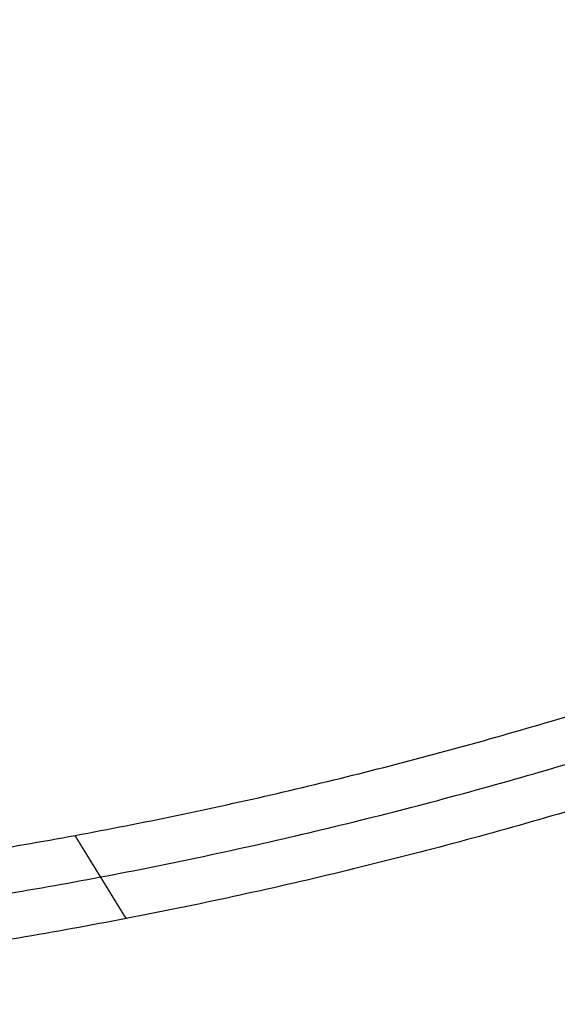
# Model space of a CAD drawing. Header units: millimetres. Extents: x 581 to 1437, y -333 to 1981.
# Tile 23 of 42: x 1045 to 1204, y 512 to 803. Entities that reach past the tile are written whole.
import ezdxf

# ---------------------------------------------------------------- set-up
doc = ezdxf.new("R2010")
doc.units = ezdxf.units.MM
doc.layers.add('Tabletop', color=7, linetype='Continuous', true_color=0xcc9900)

msp = doc.modelspace()

# ---------------------------------------------------------------- linework, layer by layer
at = {"layer": 'Tabletop'}
for points, weights in [([(1423.41, 765.14, -1370.29), (1429.95, 862.26, -1370.23), (1348.18, 915.17, -1370.35), (1341.02, 919.97, -1370.32), (1333.62, 924.38, -1370.28), (1156.76, 1028.44, -1370.28), (959.83, 1086.1, -1370.28)], [0.998908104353, 0.856300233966, 0.987509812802, 0.992965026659, 0.999683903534, 0.992231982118, 1]), ([(1409.92, 765.47, -1375.78), (1416.52, 860.51, -1375.78), (1334.16, 908.4, -1375.78), (1326.79, 912.78, -1375.78), (1319.37, 917.09, -1375.78), (1147.24, 1017.14, -1375.78), (956.17, 1073.11, -1375.78)], [1, 0.849000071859, 1, 0.9996701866, 0.999367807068, 0.992399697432, 1])]:
    msp.add_rational_spline(points, weights, degree=2, knots=[1378.722982, 1378.722982, 1378.722982, 1573.092635, 1573.092635, 1592.701115, 1592.701115, 2044.563844, 2044.563844, 2044.563844], dxfattribs=at)
for points, weights, degree in [([(818.86, 538.88, -1375.78), (1065.63, 540.43, -1375.78), (1296.61, 627.26, -1375.78)], [1, 0.983809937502, 0.998729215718], 2), ([(819.09, 525.39, -1370.28), (1073.46, 527.01, -1370.28), (1310.9, 618.28, -1370.28)], [1, 0.983482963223, 0.999364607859], 2), ([(1325.18, 609.31, -1364.78), (1081.31, 513.58, -1364.78), (819.33, 511.89, -1364.78)], [1, 0.983155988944, 1], 2), ([(1325.18, 609.31, -1356.78), (1081.31, 513.58, -1356.78), (819.33, 511.89, -1356.78)], [1, 0.983155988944, 1], 2), ([(1325.18, 609.31, -1360.78), (1081.31, 513.58, -1360.78), (819.33, 511.89, -1360.78)], [1, 0.983155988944, 1], 2), ([(1076.74, 537.29, -1364.78), (1071.68, 545.49, -1368.45), (1066.63, 553.7, -1372.12), (1061.57, 561.9, -1375.78)], [0.991577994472, 0.991581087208, 0.991584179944, 0.99158727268], 3)]:
    msp.add_rational_spline(points, weights, degree=degree, dxfattribs=at)
msp.add_open_spline([(1076.74, 537.29, -1364.78), (1076.74, 537.29, -1360.78), (1076.74, 537.29, -1356.78)], degree=2, dxfattribs=at)

doc.saveas('drawing.dxf')
